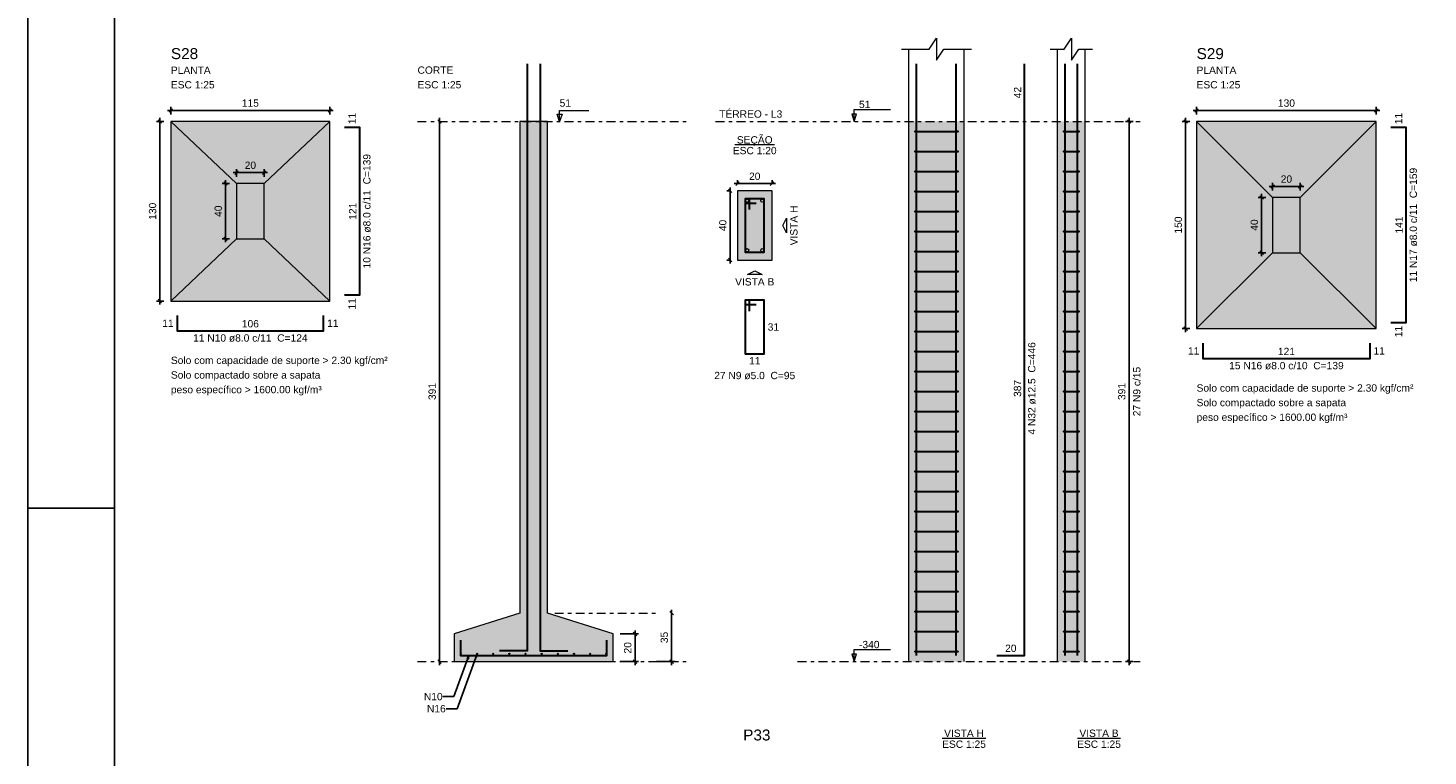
# Model space of a CAD drawing. Header units: millimetres. Extents: x 0 to 119, y 0 to 84.
# Tile 2 of 13: x 0 to 41, y 23 to 44. Entities that reach past the tile are written whole.
import ezdxf

# ---------------------------------------------------------------- set-up
doc = ezdxf.new("R2010")
doc.units = ezdxf.units.MM
doc.header["$MEASUREMENT"] = 0
doc.linetypes.add('DASHDOT', pattern=[2.54, 1.27, -0.635, 0, -0.635])
doc.linetypes.add('NULL', pattern=[0])
doc.layers.get('0').update_dxf_attribs({"lineweight": 18})
for name, color, linetype, lineweight in [('Descrição da armadura', 7, 'Continuous', 0), ('DT-Armadura', 2, 'Continuous', 30), ('DT-Barras na forma', 2, 'Continuous', 30), ('DT-Barras no corte', 5, 'Continuous', 5), ('DT-Barras rebatidas', 2, 'Continuous', 30), ('DT-Cotas', 9, 'Continuous', 5), ('DT-Estribos na forma', 2, 'Continuous', 30), ('DT-Forma', 5, 'Continuous', 5), ('DT-Hachura sapatas em corte', 43, 'Continuous', 5), ('DT-Hachura sapatas em planta', 43, 'Continuous', 5), ('DT-Hachura seção pilares', 254, 'Continuous', 5), ('DT-Hachura vista pilares', 254, 'Continuous', 5), ('DT-Pontilhado', 9, 'DASHDOT', 5), ('DT-Textos', 7, 'Continuous', 5), ('DT-Título', 3, 'Continuous', 20), ('Textos armaduras', 7, 'Continuous', 0)]:
    doc.layers.add(name, color=color, linetype=linetype, lineweight=lineweight)
doc.layers.add('SEDUC_MARF', color=1, linetype='Continuous')
doc.layers.add('SEDUC_MARGG', color=7, linetype='Continuous')
doc.styles.add('Arial', font='txt')
doc.dimstyles.get("Standard").update_dxf_attribs({"dimtxt": 0.18, "dimasz": 0.18, "dimexe": 0.18, "dimexo": 0.0625, "dimgap": 0.09, "dimtad": 0, "dimtih": 1, "dimtoh": 1, "dimdec": 4, "dimzin": 0, "dimdsep": 46, "dimtxsty": 'Standard', "dimcen": 0.09, "dimadec": 0, "dimazin": 0, "dimtfac": 1, "dimtdec": 4, "dimtofl": 0, "dimtmove": 0, "dimatfit": 3, "dimfxl": 1, "dimtolj": 1, "dimtzin": 0, "dimarcsym": 0})
doc.dimstyles.new('UM_20.000000', dxfattribs={"dimtxt": 0.18, "dimasz": 0.1, "dimexe": 0.1, "dimexo": 0.2, "dimgap": 0, "dimtad": 1, "dimtih": 1, "dimtoh": 1, "dimdec": 1, "dimlfac": 20, "dimzin": 0, "dimdsep": 46, "dimtxsty": 'Standard', "dimcen": 0.09, "dimdle": 0.1, "dimadec": 1, "dimazin": 2, "dimtfac": 1, "dimtdec": 4, "dimtofl": 0, "dimtmove": 0, "dimatfit": 3, "dimfxl": 1, "dimtolj": 1, "dimarcsym": 0})
doc.dimstyles.new('UM_25.000000', dxfattribs={"dimtxt": 0.18, "dimasz": 0.1, "dimexe": 0.1, "dimexo": 0.2, "dimgap": 0, "dimtad": 1, "dimtih": 1, "dimtoh": 1, "dimdec": 1, "dimlfac": 25, "dimzin": 0, "dimdsep": 46, "dimtxsty": 'Standard', "dimcen": 0.09, "dimdle": 0.1, "dimadec": 1, "dimazin": 2, "dimtfac": 1, "dimtdec": 4, "dimtofl": 0, "dimtmove": 0, "dimatfit": 3, "dimfxl": 1, "dimtolj": 1, "dimarcsym": 0})

# ---------------------------------------------------------------- blocks, each defined once
blk = doc.blocks.new('_Oblique')
at = {"color": 0, "linetype": 'ByBlock', "lineweight": -2}
blk.add_line((-0.5, -0.5), (0.5, 0.5), dxfattribs=at)
blk = doc.blocks.new('*D63')
at = {"layer": 'Defpoints', "color": 0}
for p in [(20.531167, 38.889021), (20.319367, 36.889021), (20.531167, 36.889021)]:
    blk.add_point(p, dxfattribs=at)
at = {"layer": 'DT-Cotas', "color": 0, "lineweight": -2}
for p, q in [((20.319367, 38.989021), (20.319367, 36.789021)), ((20.331167, 38.889021), (20.219367, 38.889021)), ((20.331167, 36.889021), (20.219367, 36.889021))]:
    blk.add_line(p, q, dxfattribs=at)
at = {"layer": 'DT-Cotas', "color": 0, "lineweight": -2, "xscale": 0.1, "yscale": 0.1, "zscale": 0.1}
for p, rotation in [((20.319367, 38.889021), 90), ((20.319367, 36.889021), 270)]:
    blk.add_blockref('_Oblique', p, dxfattribs=dict(at, rotation=rotation))
at = {"layer": 'DT-Cotas', "color": 7, "insert": (20.107567, 37.889021), "char_height": 0.2118, "attachment_point": 5, "rotation": 90, "style": 'Arial'}
blk.add_mtext('\\A1;40', dxfattribs=at)
blk = doc.blocks.new('*D64')
at = {"layer": 'Defpoints', "color": 0}
for p in [(21.531167, 39.100821), (20.531167, 38.889021), (21.531167, 38.889021)]:
    blk.add_point(p, dxfattribs=at)
at = {"layer": 'DT-Cotas', "color": 0, "lineweight": -2}
for p, q in [((20.431167, 39.100821), (21.631167, 39.100821)), ((20.531167, 39.089021), (20.531167, 39.200821)), ((21.531167, 39.089021), (21.531167, 39.200821))]:
    blk.add_line(p, q, dxfattribs=at)
at = {"layer": 'DT-Cotas', "color": 0, "lineweight": -2, "xscale": 0.1, "yscale": 0.1, "zscale": 0.1, "rotation": 180}
blk.add_blockref('_Oblique', (20.531167, 39.100821), dxfattribs=at)
at = {"layer": 'DT-Cotas', "color": 0, "lineweight": -2, "xscale": 0.1, "yscale": 0.1, "zscale": 0.1}
blk.add_blockref('_Oblique', (21.531167, 39.100821), dxfattribs=at)
at = {"layer": 'DT-Cotas', "color": 7, "insert": (21.031167, 39.312621), "char_height": 0.2118, "attachment_point": 5, "rotation": 0.0057296, "style": 'Arial'}
blk.add_mtext('\\A1;20', dxfattribs=at)
blk = doc.blocks.new('*D65')
at = {"layer": 'Defpoints', "color": 0}
for p in [(31.865178, 40.901121), (32.182878, 40.901121), (32.182878, 25.261121)]:
    blk.add_point(p, dxfattribs=at)
at = {"layer": 'DT-Cotas', "color": 0, "lineweight": -2}
for p, q in [((31.865178, 25.161121), (31.865178, 41.001121)), ((31.982878, 40.901121), (31.765178, 40.901121)), ((31.982878, 25.261121), (31.765178, 25.261121))]:
    blk.add_line(p, q, dxfattribs=at)
at = {"layer": 'DT-Cotas', "color": 0, "lineweight": -2, "xscale": 0.1, "yscale": 0.1, "zscale": 0.1}
for p, rotation in [((31.865178, 40.901121), 90), ((31.865178, 25.261121), 270)]:
    blk.add_blockref('_Oblique', p, dxfattribs=dict(at, rotation=rotation))
at = {"layer": 'DT-Cotas', "color": 7, "insert": (31.653378, 33.081121), "char_height": 0.2118, "attachment_point": 5, "rotation": 90, "style": 'Arial'}
blk.add_mtext('\\A1;391', dxfattribs=at)
blk = doc.blocks.new('*D66')
at = {"layer": 'Defpoints', "color": 0}
for p in [(4.1354, 40.901121), (3.8177, 35.701121), (4.1354, 35.701121)]:
    blk.add_point(p, dxfattribs=at)
at = {"layer": 'DT-Cotas', "color": 0, "lineweight": -2}
for p, q in [((3.8177, 41.001121), (3.8177, 35.601121)), ((3.9354, 40.901121), (3.7177, 40.901121)), ((3.9354, 35.701121), (3.7177, 35.701121))]:
    blk.add_line(p, q, dxfattribs=at)
at = {"layer": 'DT-Cotas', "color": 0, "lineweight": -2, "xscale": 0.1, "yscale": 0.1, "zscale": 0.1}
for p, rotation in [((3.8177, 40.901121), 90), ((3.8177, 35.701121), 270)]:
    blk.add_blockref('_Oblique', p, dxfattribs=dict(at, rotation=rotation))
at = {"layer": 'DT-Cotas', "color": 7, "insert": (3.6059, 38.301121), "char_height": 0.2118, "attachment_point": 5, "rotation": 90, "style": 'Arial'}
blk.add_mtext('\\A1;130', dxfattribs=at)
blk = doc.blocks.new('*D67')
at = {"layer": 'Defpoints', "color": 0}
for p in [(8.7354, 41.218821), (4.1354, 40.901121), (8.7354, 40.901121)]:
    blk.add_point(p, dxfattribs=at)
at = {"layer": 'DT-Cotas', "color": 0, "lineweight": -2}
for p, q in [((4.0354, 41.218821), (8.8354, 41.218821)), ((4.1354, 41.101121), (4.1354, 41.318821)), ((8.7354, 41.101121), (8.7354, 41.318821))]:
    blk.add_line(p, q, dxfattribs=at)
at = {"layer": 'DT-Cotas', "color": 0, "lineweight": -2, "xscale": 0.1, "yscale": 0.1, "zscale": 0.1, "rotation": 180}
blk.add_blockref('_Oblique', (4.1354, 41.218821), dxfattribs=at)
at = {"layer": 'DT-Cotas', "color": 0, "lineweight": -2, "xscale": 0.1, "yscale": 0.1, "zscale": 0.1}
blk.add_blockref('_Oblique', (8.7354, 41.218821), dxfattribs=at)
at = {"layer": 'DT-Cotas', "color": 7, "insert": (6.4354, 41.430621), "char_height": 0.2118, "attachment_point": 5, "rotation": 0.0057296, "style": 'Arial'}
blk.add_mtext('\\A1;115', dxfattribs=at)
blk = doc.blocks.new('*D68')
at = {"layer": 'Defpoints', "color": 0}
for p in [(6.0354, 39.101121), (5.7177, 37.501121), (6.0354, 37.501121)]:
    blk.add_point(p, dxfattribs=at)
at = {"layer": 'DT-Cotas', "color": 0, "lineweight": -2}
for p, q in [((5.8354, 39.101121), (5.6177, 39.101121)), ((5.7177, 39.201121), (5.7177, 37.401121)), ((5.8354, 37.501121), (5.6177, 37.501121))]:
    blk.add_line(p, q, dxfattribs=at)
at = {"layer": 'DT-Cotas', "color": 0, "lineweight": -2, "xscale": 0.1, "yscale": 0.1, "zscale": 0.1}
for p, rotation in [((5.7177, 39.101121), 90), ((5.7177, 37.501121), 270)]:
    blk.add_blockref('_Oblique', p, dxfattribs=dict(at, rotation=rotation))
at = {"layer": 'DT-Cotas', "color": 7, "insert": (5.5059, 38.301121), "char_height": 0.2118, "attachment_point": 5, "rotation": 90, "style": 'Arial'}
blk.add_mtext('\\A1;40', dxfattribs=at)
blk = doc.blocks.new('*D69')
at = {"layer": 'Defpoints', "color": 0}
for p in [(6.8354, 39.418821), (6.0354, 39.101121), (6.8354, 39.101121)]:
    blk.add_point(p, dxfattribs=at)
at = {"layer": 'DT-Cotas', "color": 0, "lineweight": -2}
for p, q in [((5.9354, 39.418821), (6.9354, 39.418821)), ((6.0354, 39.301121), (6.0354, 39.518821)), ((6.8354, 39.301121), (6.8354, 39.518821))]:
    blk.add_line(p, q, dxfattribs=at)
at = {"layer": 'DT-Cotas', "color": 0, "lineweight": -2, "xscale": 0.1, "yscale": 0.1, "zscale": 0.1, "rotation": 180}
blk.add_blockref('_Oblique', (6.0354, 39.418821), dxfattribs=at)
at = {"layer": 'DT-Cotas', "color": 0, "lineweight": -2, "xscale": 0.1, "yscale": 0.1, "zscale": 0.1}
blk.add_blockref('_Oblique', (6.8354, 39.418821), dxfattribs=at)
at = {"layer": 'DT-Cotas', "color": 7, "insert": (6.4354, 39.630621), "char_height": 0.2118, "attachment_point": 5, "rotation": 0.0057296, "style": 'Arial'}
blk.add_mtext('\\A1;20', dxfattribs=at)
blk = doc.blocks.new('*D70')
at = {"layer": 'Defpoints', "color": 0}
for p in [(11.90868, 40.901121), (11.90868, 25.261121), (11.90868, 25.261121)]:
    blk.add_point(p, dxfattribs=at)
at = {"layer": 'DT-Cotas', "color": 0, "lineweight": -2}
blk.add_line((11.90868, 41.001121), (11.90868, 25.161121), dxfattribs=at)
at = {"layer": 'DT-Cotas', "color": 0, "lineweight": -2, "xscale": 0.1, "yscale": 0.1, "zscale": 0.1}
for p, rotation in [((11.90868, 40.901121), 90), ((11.90868, 25.261121), 270)]:
    blk.add_blockref('_Oblique', p, dxfattribs=dict(at, rotation=rotation))
at = {"layer": 'DT-Cotas', "color": 7, "insert": (11.69688, 33.081121), "char_height": 0.2118, "attachment_point": 5, "rotation": 90, "style": 'Arial'}
blk.add_mtext('\\A1;391', dxfattribs=at)
blk = doc.blocks.new('*D71')
at = {"layer": 'Defpoints', "color": 0}
for p in [(16.93228, 26.061121), (16.93228, 25.261121), (17.56768, 25.261121)]:
    blk.add_point(p, dxfattribs=at)
at = {"layer": 'DT-Cotas', "color": 0, "lineweight": -2}
for p, q in [((17.13228, 26.061121), (17.66768, 26.061121)), ((17.56768, 26.161121), (17.56768, 25.161121)), ((17.13228, 25.261121), (17.66768, 25.261121))]:
    blk.add_line(p, q, dxfattribs=at)
at = {"layer": 'DT-Cotas', "color": 0, "lineweight": -2, "xscale": 0.1, "yscale": 0.1, "zscale": 0.1}
for p, rotation in [((17.56768, 26.061121), 90), ((17.56768, 25.261121), 270)]:
    blk.add_blockref('_Oblique', p, dxfattribs=dict(at, rotation=rotation))
at = {"layer": 'DT-Cotas', "color": 7, "insert": (17.35588, 25.661121), "char_height": 0.2118, "attachment_point": 5, "rotation": 90, "style": 'Arial'}
blk.add_mtext('\\A1;20', dxfattribs=at)
blk = doc.blocks.new('*D72')
at = {"layer": 'Defpoints', "color": 0}
for p in [(18.62668, 26.661121), (17.99128, 25.261121), (18.62668, 25.261121)]:
    blk.add_point(p, dxfattribs=at)
at = {"layer": 'DT-Cotas', "color": 0, "lineweight": -2}
for p, q in [((18.62668, 26.761121), (18.62668, 25.161121)), ((18.19128, 25.261121), (18.72668, 25.261121))]:
    blk.add_line(p, q, dxfattribs=at)
at = {"layer": 'DT-Cotas', "color": 0, "lineweight": -2, "xscale": 0.1, "yscale": 0.1, "zscale": 0.1}
for p, rotation in [((18.62668, 26.661121), 90.00000000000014), ((18.62668, 25.261121), 270.0000000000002)]:
    blk.add_blockref('_Oblique', p, dxfattribs=dict(at, rotation=rotation))
at = {"layer": 'DT-Cotas', "color": 7, "insert": (18.41488, 25.961121), "char_height": 0.2118, "attachment_point": 5, "rotation": 90, "style": 'Arial'}
blk.add_mtext('\\A1;35', dxfattribs=at)
blk = doc.blocks.new('*D76')
at = {"layer": 'Defpoints', "color": 0}
for p in [(33.818278, 40.901121), (33.500578, 34.901121), (33.818278, 34.901121)]:
    blk.add_point(p, dxfattribs=at)
at = {"layer": 'DT-Cotas', "color": 0, "lineweight": -2}
for p, q in [((33.500578, 41.001121), (33.500578, 34.801121)), ((33.618278, 40.901121), (33.400578, 40.901121)), ((33.618278, 34.901121), (33.400578, 34.901121))]:
    blk.add_line(p, q, dxfattribs=at)
at = {"layer": 'DT-Cotas', "color": 0, "lineweight": -2, "xscale": 0.1, "yscale": 0.1, "zscale": 0.1}
for p, rotation in [((33.500578, 40.901121), 90), ((33.500578, 34.901121), 270)]:
    blk.add_blockref('_Oblique', p, dxfattribs=dict(at, rotation=rotation))
at = {"layer": 'DT-Cotas', "color": 7, "insert": (33.288778, 37.901121), "char_height": 0.2118, "attachment_point": 5, "rotation": 90, "style": 'Arial'}
blk.add_mtext('\\A1;150', dxfattribs=at)
blk = doc.blocks.new('*D77')
at = {"layer": 'Defpoints', "color": 0}
for p in [(39.018278, 41.218821), (33.818278, 40.901121), (39.018278, 40.901121)]:
    blk.add_point(p, dxfattribs=at)
at = {"layer": 'DT-Cotas', "color": 0, "lineweight": -2}
for p, q in [((33.718278, 41.218821), (39.118278, 41.218821)), ((33.818278, 41.101121), (33.818278, 41.318821)), ((39.018278, 41.101121), (39.018278, 41.318821))]:
    blk.add_line(p, q, dxfattribs=at)
at = {"layer": 'DT-Cotas', "color": 0, "lineweight": -2, "xscale": 0.1, "yscale": 0.1, "zscale": 0.1, "rotation": 180}
blk.add_blockref('_Oblique', (33.818278, 41.218821), dxfattribs=at)
at = {"layer": 'DT-Cotas', "color": 0, "lineweight": -2, "xscale": 0.1, "yscale": 0.1, "zscale": 0.1}
blk.add_blockref('_Oblique', (39.018278, 41.218821), dxfattribs=at)
at = {"layer": 'DT-Cotas', "color": 7, "insert": (36.418278, 41.430621), "char_height": 0.2118, "attachment_point": 5, "rotation": 0.0057296, "style": 'Arial'}
blk.add_mtext('\\A1;130', dxfattribs=at)
blk = doc.blocks.new('*D78')
at = {"layer": 'Defpoints', "color": 0}
for p in [(36.018278, 38.701121), (35.700578, 37.101121), (36.018278, 37.101121)]:
    blk.add_point(p, dxfattribs=at)
at = {"layer": 'DT-Cotas', "color": 0, "lineweight": -2}
for p, q in [((35.818278, 38.701121), (35.600578, 38.701121)), ((35.700578, 38.801121), (35.700578, 37.001121)), ((35.818278, 37.101121), (35.600578, 37.101121))]:
    blk.add_line(p, q, dxfattribs=at)
at = {"layer": 'DT-Cotas', "color": 0, "lineweight": -2, "xscale": 0.1, "yscale": 0.1, "zscale": 0.1}
for p, rotation in [((35.700578, 38.701121), 90), ((35.700578, 37.101121), 270)]:
    blk.add_blockref('_Oblique', p, dxfattribs=dict(at, rotation=rotation))
at = {"layer": 'DT-Cotas', "color": 7, "insert": (35.488778, 37.901121), "char_height": 0.2118, "attachment_point": 5, "rotation": 90, "style": 'Arial'}
blk.add_mtext('\\A1;40', dxfattribs=at)
blk = doc.blocks.new('*D79')
at = {"layer": 'Defpoints', "color": 0}
for p in [(36.818278, 39.018821), (36.018278, 38.701121), (36.818278, 38.701121)]:
    blk.add_point(p, dxfattribs=at)
at = {"layer": 'DT-Cotas', "color": 0, "lineweight": -2}
for p, q in [((35.918278, 39.018821), (36.918278, 39.018821)), ((36.018278, 38.901121), (36.018278, 39.118821)), ((36.818278, 38.901121), (36.818278, 39.118821))]:
    blk.add_line(p, q, dxfattribs=at)
at = {"layer": 'DT-Cotas', "color": 0, "lineweight": -2, "xscale": 0.1, "yscale": 0.1, "zscale": 0.1, "rotation": 180}
blk.add_blockref('_Oblique', (36.018278, 39.018821), dxfattribs=at)
at = {"layer": 'DT-Cotas', "color": 0, "lineweight": -2, "xscale": 0.1, "yscale": 0.1, "zscale": 0.1}
blk.add_blockref('_Oblique', (36.818278, 39.018821), dxfattribs=at)
at = {"layer": 'DT-Cotas', "color": 7, "insert": (36.418278, 39.230621), "char_height": 0.2118, "attachment_point": 5, "rotation": 0.0057296, "style": 'Arial'}
blk.add_mtext('\\A1;20', dxfattribs=at)

msp = doc.modelspace()

# ---------------------------------------------------------------- hatches: boundary and pattern name
at = {"layer": 'DT-Hachura sapatas em corte', "linetype": 'Continuous'}
msp.add_hatch(color=43, dxfattribs=at).paths.add_polyline_path([(14.2323, 26.6611), (14.2323, 26.6611), (12.3323, 26.0611), (12.3323, 25.2611), (16.9323, 25.2611), (16.9323, 26.0611), (15.0323, 26.6611), (15.0323, 26.6611), (15.0323, 40.9011), (14.2323, 40.9011), (14.2323, 26.6611)])
at = {"layer": 'DT-Hachura sapatas em planta', "linetype": 'Continuous'}
for points in [[(4.1354, 35.7011), (8.7354, 35.7011), (8.7354, 40.9011), (4.1354, 40.9011), (4.1354, 35.7011)], [(33.8183, 34.9011), (39.0183, 34.9011), (39.0183, 40.9011), (33.8183, 40.9011), (33.8183, 34.9011)]]:
    msp.add_hatch(color=43, dxfattribs=at).paths.add_polyline_path(points)
at = {"layer": 'DT-Hachura seção pilares', "linetype": 'Continuous'}
msp.add_hatch(color=254, dxfattribs=at).paths.add_polyline_path([(20.5312, 36.889), (20.5312, 36.889), (21.5312, 36.889), (21.5312, 38.889), (20.5312, 38.889), (20.5312, 36.889)])
at = {"layer": 'DT-Hachura vista pilares', "linetype": 'Continuous'}
for points in [[(25.4882, 25.2611), (25.4882, 40.9011), (27.0882, 40.9011), (27.0882, 25.2611), (25.4882, 25.2611)], [(29.7944, 25.2611), (29.7944, 40.9011), (30.5944, 40.9011), (30.5944, 25.2611), (29.7944, 25.2611)]]:
    msp.add_hatch(color=254, dxfattribs=at).paths.add_polyline_path(points)

# ---------------------------------------------------------------- linework, layer by layer
at = {"layer": 'DT-Armadura'}
for points in [[(14.4423, 42.569), (14.4423, 25.5761), (13.6423, 25.5761)], [(14.8223, 42.569), (14.8223, 25.5761), (15.6223, 25.5761)], [(9.159, 35.8811), (9.599, 35.8811), (9.599, 40.7211), (9.159, 40.7211)], [(39.4419, 35.0811), (39.8819, 35.0811), (39.8819, 40.7211), (39.4419, 40.7211)], [(4.3154, 35.2775), (4.3154, 34.8375), (8.5554, 34.8375), (8.5554, 35.2775)], [(33.9983, 34.4775), (33.9983, 34.0375), (38.8383, 34.0375), (38.8383, 34.4775)], [(12.5123, 25.8811), (12.5123, 25.4411), (16.7523, 25.4411), (16.7523, 25.8811)]]:
    msp.add_lwpolyline(points, dxfattribs=at)
at = {"layer": 'DT-Barras na forma'}
for points in [[(25.7132, 25.4411), (25.7132, 40.9011), (25.7132, 42.569)], [(26.8632, 25.4411), (26.8632, 40.9011), (26.8632, 42.569)], [(30.0194, 25.4411), (30.0194, 40.9011), (30.0194, 42.569)], [(30.3694, 25.4411), (30.3694, 40.9011), (30.3694, 42.569)], [(20.8812, 38.3515), (20.8812, 38.664), (20.7562, 38.664), (20.7562, 37.114), (21.3062, 37.114), (21.3062, 38.664), (20.7562, 38.664), (20.7562, 38.539), (21.0687, 38.539)]]:
    msp.add_lwpolyline(points, dxfattribs=at)
at = {"layer": 'DT-Barras no corte'}
for centre, radius in [((20.8124, 38.6078), 0.0469), ((21.2499, 38.6078), 0.0469), ((20.8124, 37.1703), 0.0469), ((21.2499, 37.1703), 0.0469), ((12.5283, 25.4891), 0.016), ((12.9958, 25.4891), 0.016), ((13.4634, 25.4891), 0.016), ((13.9309, 25.4891), 0.016), ((14.3985, 25.4891), 0.016), ((14.8661, 25.4891), 0.016), ((15.3336, 25.4891), 0.016), ((15.8012, 25.4891), 0.016), ((16.2687, 25.4891), 0.016), ((16.7363, 25.4891), 0.016)]:
    msp.add_circle(centre, radius, dxfattribs=at)
at = {"layer": 'DT-Barras rebatidas'}
for points in [[(28.0413, 25.4411), (28.8413, 25.4411), (28.8413, 40.9011), (28.8413, 42.569)], [(20.8812, 35.4116), (20.8812, 35.7241), (20.7562, 35.7241), (20.7562, 34.1741), (21.3062, 34.1741), (21.3062, 35.7241), (20.7562, 35.7241), (20.7562, 35.5991), (21.0687, 35.5991)]]:
    msp.add_lwpolyline(points, dxfattribs=at)
at = {"layer": 'DT-Estribos na forma'}
for p, q in [((25.6782, 40.6115), (26.8982, 40.6115)), ((29.9844, 40.6115), (30.4044, 40.6115)), ((25.6782, 40.0322), (26.8982, 40.0322)), ((29.9844, 40.0322), (30.4044, 40.0322)), ((25.6782, 39.453), (26.8982, 39.453)), ((29.9844, 39.453), (30.4044, 39.453)), ((25.6782, 38.8737), (26.8982, 38.8737)), ((29.9844, 38.8737), (30.4044, 38.8737)), ((25.6782, 38.2945), (26.8982, 38.2945)), ((29.9844, 38.2945), (30.4044, 38.2945)), ((25.6782, 37.7152), (26.8982, 37.7152)), ((29.9844, 37.7152), (30.4044, 37.7152)), ((25.6782, 37.1359), (26.8982, 37.1359)), ((29.9844, 37.1359), (30.4044, 37.1359)), ((25.6782, 36.5567), (26.8982, 36.5567)), ((29.9844, 36.5567), (30.4044, 36.5567)), ((25.6782, 35.9774), (26.8982, 35.9774)), ((29.9844, 35.9774), (30.4044, 35.9774)), ((25.6782, 35.3982), (26.8982, 35.3982)), ((29.9844, 35.3982), (30.4044, 35.3982)), ((25.6782, 34.8189), (26.8982, 34.8189)), ((29.9844, 34.8189), (30.4044, 34.8189)), ((25.6782, 34.2396), (26.8982, 34.2396)), ((29.9844, 34.2396), (30.4044, 34.2396)), ((25.6782, 33.6604), (26.8982, 33.6604)), ((29.9844, 33.6604), (30.4044, 33.6604)), ((25.6782, 33.0811), (26.8982, 33.0811)), ((29.9844, 33.0811), (30.4044, 33.0811)), ((25.6782, 32.5019), (26.8982, 32.5019)), ((29.9844, 32.5019), (30.4044, 32.5019)), ((25.6782, 31.9226), (26.8982, 31.9226)), ((29.9844, 31.9226), (30.4044, 31.9226)), ((25.6782, 31.3433), (26.8982, 31.3433)), ((29.9844, 31.3433), (30.4044, 31.3433)), ((25.6782, 30.7641), (26.8982, 30.7641)), ((29.9844, 30.7641), (30.4044, 30.7641)), ((25.6782, 30.1848), (26.8982, 30.1848)), ((29.9844, 30.1848), (30.4044, 30.1848)), ((25.6782, 29.6056), (26.8982, 29.6056)), ((29.9844, 29.6056), (30.4044, 29.6056)), ((25.6782, 29.0263), (26.8982, 29.0263)), ((29.9844, 29.0263), (30.4044, 29.0263)), ((25.6782, 28.447), (26.8982, 28.447)), ((29.9844, 28.447), (30.4044, 28.447)), ((25.6782, 27.8678), (26.8982, 27.8678)), ((29.9844, 27.8678), (30.4044, 27.8678)), ((25.6782, 27.2885), (26.8982, 27.2885)), ((29.9844, 27.2885), (30.4044, 27.2885)), ((25.6782, 26.7093), (26.8982, 26.7093)), ((29.9844, 26.7093), (30.4044, 26.7093)), ((25.6782, 26.13), (26.8982, 26.13)), ((29.9844, 26.13), (30.4044, 26.13)), ((25.6782, 25.5508), (26.8982, 25.5508)), ((29.9844, 25.5508), (30.4044, 25.5508))]:
    msp.add_line(p, q, dxfattribs=at)
for centre in [(25.6782, 40.6115), (26.8982, 40.6115), (29.9844, 40.6115), (30.4044, 40.6115), (25.6782, 40.0322), (26.8982, 40.0322), (29.9844, 40.0322), (30.4044, 40.0322), (25.6782, 39.453), (26.8982, 39.453), (29.9844, 39.453), (30.4044, 39.453), (25.6782, 38.8737), (26.8982, 38.8737), (29.9844, 38.8737), (30.4044, 38.8737), (25.6782, 38.2945), (26.8982, 38.2945), (29.9844, 38.2945), (30.4044, 38.2945), (25.6782, 37.7152), (26.8982, 37.7152), (29.9844, 37.7152), (30.4044, 37.7152), (25.6782, 37.1359), (26.8982, 37.1359), (29.9844, 37.1359), (30.4044, 37.1359), (25.6782, 36.5567), (26.8982, 36.5567), (29.9844, 36.5567), (30.4044, 36.5567), (25.6782, 35.9774), (26.8982, 35.9774), (29.9844, 35.9774), (30.4044, 35.9774), (25.6782, 35.3982), (26.8982, 35.3982), (29.9844, 35.3982), (30.4044, 35.3982), (25.6782, 34.8189), (26.8982, 34.8189), (29.9844, 34.8189), (30.4044, 34.8189), (25.6782, 34.2396), (26.8982, 34.2396), (29.9844, 34.2396), (30.4044, 34.2396), (25.6782, 33.6604), (26.8982, 33.6604), (29.9844, 33.6604), (30.4044, 33.6604), (25.6782, 33.0811), (26.8982, 33.0811), (29.9844, 33.0811), (30.4044, 33.0811), (25.6782, 32.5019), (26.8982, 32.5019), (29.9844, 32.5019), (30.4044, 32.5019), (25.6782, 31.9226), (26.8982, 31.9226), (29.9844, 31.9226), (30.4044, 31.9226), (25.6782, 31.3433), (26.8982, 31.3433), (29.9844, 31.3433), (30.4044, 31.3433), (25.6782, 30.7641), (26.8982, 30.7641), (29.9844, 30.7641), (30.4044, 30.7641), (25.6782, 30.1848), (26.8982, 30.1848), (29.9844, 30.1848), (30.4044, 30.1848), (25.6782, 29.6056), (26.8982, 29.6056), (29.9844, 29.6056), (30.4044, 29.6056), (25.6782, 29.0263), (26.8982, 29.0263), (29.9844, 29.0263), (30.4044, 29.0263), (25.6782, 28.447), (26.8982, 28.447), (29.9844, 28.447), (30.4044, 28.447), (25.6782, 27.8678), (26.8982, 27.8678), (29.9844, 27.8678), (30.4044, 27.8678), (25.6782, 27.2885), (26.8982, 27.2885), (29.9844, 27.2885), (30.4044, 27.2885), (25.6782, 26.7093), (26.8982, 26.7093), (29.9844, 26.7093), (30.4044, 26.7093), (25.6782, 26.13), (26.8982, 26.13), (29.9844, 26.13), (30.4044, 26.13), (25.6782, 25.5508), (26.8982, 25.5508), (29.9844, 25.5508), (30.4044, 25.5508)]:
    msp.add_circle(centre, 0.01, dxfattribs=at)
at = {"layer": 'DT-Forma'}
for p, q in [((25.4882, 40.9011), (25.4882, 42.9926)), ((27.0882, 40.9011), (27.0882, 42.9926)), ((29.7944, 40.9011), (29.7944, 42.9926)), ((30.5944, 40.9011), (30.5944, 42.9926)), ((4.1354, 40.9011), (6.0354, 39.1011)), ((8.7354, 40.9011), (6.8354, 39.1011)), ((25.4882, 25.2611), (25.4882, 40.9011)), ((27.0882, 25.2611), (27.0882, 40.9011)), ((29.7944, 25.2611), (29.7944, 40.9011)), ((30.5944, 25.2611), (30.5944, 40.9011)), ((33.8183, 40.9011), (36.0183, 38.7011)), ((39.0183, 40.9011), (36.8183, 38.7011)), ((4.1354, 35.7011), (6.0354, 37.5011)), ((4.1354, 35.7011), (6.0354, 37.5011)), ((8.7354, 35.7011), (6.8354, 37.5011)), ((33.8183, 34.9011), (36.0183, 37.1011)), ((33.8183, 34.9011), (36.0183, 37.1011)), ((39.0183, 34.9011), (36.8183, 37.1011))]:
    msp.add_line(p, q, dxfattribs=at)
for points in [[(25.2764, 42.9926), (26.0764, 42.9926), (26.2882, 43.3103), (26.2882, 42.6749), (26.5, 42.9926), (27.3, 42.9926)], [(29.5826, 42.9926), (29.9826, 42.9926), (30.1944, 43.3103), (30.1944, 42.6749), (30.4062, 42.9926), (30.8062, 42.9926)]]:
    msp.add_lwpolyline(points, dxfattribs=at)
for points in [[(4.1354, 35.7011), (8.7354, 35.7011), (8.7354, 40.9011), (4.1354, 40.9011), (4.1354, 35.7011)], [(14.2323, 26.6611), (14.2323, 26.6611), (12.3323, 26.0611), (12.3323, 25.2611), (16.9323, 25.2611), (16.9323, 26.0611), (15.0323, 26.6611), (15.0323, 26.6611), (15.0323, 40.9011), (14.2323, 40.9011), (14.2323, 26.6611)], [(33.8183, 34.9011), (39.0183, 34.9011), (39.0183, 40.9011), (33.8183, 40.9011), (33.8183, 34.9011)], [(6.0354, 37.5011), (6.8354, 37.5011), (6.8354, 39.1011), (6.0354, 39.1011), (6.0354, 37.5011)], [(20.5312, 36.889), (21.5312, 36.889), (21.5312, 38.889), (20.5312, 38.889), (20.5312, 36.889)], [(36.0183, 37.1011), (36.8183, 37.1011), (36.8183, 38.7011), (36.0183, 38.7011), (36.0183, 37.1011)]]:
    msp.add_lwpolyline(points, close=True, dxfattribs=at)
at = {"layer": 'DT-Pontilhado', "ltscale": 0.2}
for p, q in [((11.2733, 40.9011), (19.0503, 40.9011)), ((19.8975, 40.9011), (32.1829, 40.9011)), ((15.2441, 26.6611), (18.2031, 26.6611)), ((11.2733, 25.2611), (19.0503, 25.2611)), ((22.2725, 25.2611), (32.1829, 25.2611))]:
    msp.add_line(p, q, dxfattribs=at)
at = {"layer": 'DT-Textos'}
for p, q in [((20.459, 40.234), (21.6034, 40.234)), ((26.4583, 23.0474), (27.718, 23.0474)), ((30.3727, 23.0474), (31.6161, 23.0474))]:
    msp.add_line(p, q, dxfattribs=at)
for points in [[(15.4559, 41.1129), (15.3853, 40.9011), (15.3147, 41.1129), (15.4559, 41.1129)], [(21.9548, 37.889), (21.9548, 37.6772), (21.8489, 37.889), (21.9548, 38.1008), (21.9548, 37.889)], [(21.0312, 36.4654), (20.8194, 36.4654), (21.0312, 36.5713), (21.243, 36.4654), (21.0312, 36.4654)]]:
    msp.add_lwpolyline(points, close=True, dxfattribs=at)
for points in [[(15.3853, 40.9011), (15.3853, 41.2188), (16.2325, 41.2188)], [(23.9087, 40.9011), (23.9722, 41.1129), (23.8451, 41.1129), (23.9087, 40.9011), (23.9087, 41.2511), (24.9587, 41.2511)], [(23.9087, 25.2611), (23.9722, 25.4729), (23.8451, 25.4729), (23.9087, 25.2611), (23.9087, 25.6111), (24.9587, 25.6111)]]:
    msp.add_lwpolyline(points, dxfattribs=at)
at = {"layer": 'SEDUC_MARF'}
msp.add_line((0, 29.7), (2.5, 29.7), dxfattribs=at)
msp.add_lwpolyline([(118.9, 84.1), (0, 84.1), (0, 0), (118.9, 0)], close=True, dxfattribs=at)
at = {"layer": 'SEDUC_MARGG'}
msp.add_lwpolyline([(2.5, 1), (117.9, 1), (117.9, 83.1), (2.5, 83.1), (2.5, 1)], dxfattribs=at)

# ---------------------------------------------------------------- texts
at = {"layer": 'Descrição da armadura', "linetype": 'NULL', "char_height": 0.2118, "attachment_point": 8, "rotation": 90.00021, "line_spacing_factor": 0.9, "style": 'Arial'}
for s, insert, width in [('10 N16 ø8.0 c/11  C=139', (9.9171, 38.3013), 6.496963), ('11 N17 ø8.0 c/11  C=159', (40.2, 37.9013), 6.496963), ('4 N32 ø12.5  C=446', (29.1591, 33.1713), 5.239541), ('27 N9 c/15', (32.1969, 33.0811), 2.845127)]:
    msp.add_mtext(s, dxfattribs=dict(at, insert=insert, width=width))
at = {"layer": 'Descrição da armadura', "linetype": 'NULL', "char_height": 0.2118, "line_spacing_factor": 0.9, "style": 'Arial'}
for s, insert, width, attachment_point in [('11 N10 ø8.0 c/11  C=124', (6.435, 34.5202), 6.496963, 8), ('27 N9 ø5.0  C=95', (21.031, 33.4332), 4.594404, 8), ('15 N16 ø8.0 c/10  C=139', (36.4179, 33.7202), 6.496963, 8), ('N10', (11.9997, 24.247), 1.103994, 6), ('N16', (12.0886, 23.8969), 1.103994, 6)]:
    msp.add_mtext(s, dxfattribs=dict(at, insert=insert, width=width, attachment_point=attachment_point))
at = {"layer": 'DT-Textos', "linetype": 'NULL', "char_height": 0.2118, "line_spacing_factor": 0.798, "style": 'Arial'}
for s, insert, width, attachment_point in [('PLANTA', (4.135, 42.2782), 2.256279, 7), ('CORTE', (11.273, 42.2782), 2.03, 7), ('PLANTA', (33.8179, 42.2782), 2.256279, 7), ('ESC 1:25', (4.135, 41.8542), 2.482559, 7), ('ESC 1:25', (11.273, 41.8542), 2.482559, 7), ('ESC 1:25', (33.8179, 41.8542), 2.482559, 7), ('51', (15.385, 41.3252), 0.645137, 7), ('TÉRREO - L3', (20.003, 41.0072), 3.577422, 7), ('51', (24.049, 41.2862), 0.645137, 7), ('SEÇÃO', (21.031, 40.1963), 2.030566, 8), ('ESC 1:20', (21.031, 39.9482), 2.482559, 8), ('VISTA B', (21.031, 36.1482), 2.223994, 8), ('Solo com capacidade de suporte > 2.30 kgf/cm²', (4.135, 33.8143), 12.299795, 7), ('Solo compactado sobre a sapata', (4.135, 33.3913), 8.479951, 7), ('peso específico > 1600.00 kgf/m³', (4.135, 32.9673), 8.560098, 7), ('Solo com capacidade de suporte > 2.30 kgf/cm²', (33.8179, 33.0143), 12.299795, 7), ('Solo compactado sobre a sapata', (33.8179, 32.5913), 8.479951, 7), ('peso específico > 1600.00 kgf/m³', (33.8179, 32.1673), 8.560098, 7), ('-340', (24.049, 25.6462), 1.16085, 7), ('VISTA H', (27.088, 23.0789), 2.255996, 8), ('VISTA B', (30.994, 23.0789), 2.223994, 8), ('ESC 1:25', (27.088, 22.7619), 2.482559, 8), ('ESC 1:25', (30.994, 22.7619), 2.482559, 8)]:
    msp.add_mtext(s, dxfattribs=dict(at, insert=insert, width=width, attachment_point=attachment_point))
at = {"layer": 'DT-Textos', "linetype": 'NULL', "insert": (22.2721, 37.8893), "char_height": 0.2118, "width": 2.255996, "attachment_point": 8, "rotation": 90.00021, "line_spacing_factor": 0.798, "style": 'Arial'}
msp.add_mtext('VISTA H', dxfattribs=at)
at = {"layer": 'DT-Título', "linetype": 'NULL', "char_height": 0.3177, "width": 1.565781, "attachment_point": 7, "line_spacing_factor": 0.798, "style": 'Arial'}
for s, insert in [('S28', (4.135, 42.7011)), ('S29', (33.8179, 42.7011)), ('P33', (20.697, 22.9728))]:
    msp.add_mtext(s, dxfattribs=dict(at, insert=insert))
at = {"layer": 'Textos armaduras', "linetype": 'NULL', "char_height": 0.2118, "rotation": 90.00021, "line_spacing_factor": 0.9, "style": 'Arial'}
for s, insert, width, attachment_point in [('42', (28.744, 41.7351), 1.045137, 8), ('11', (9.4849, 40.8211), 1.045137, 7), ('11', (39.7678, 40.8211), 1.045137, 7), ('121', (9.5017, 38.3011), 1.367705, 8), ('141', (39.7846, 37.9011), 1.367705, 8), ('11', (9.2731, 35.7811), 1.045137, 3), ('11', (39.556, 34.9811), 1.045137, 3), ('387', (28.744, 33.1711), 1.367705, 8)]:
    msp.add_mtext(s, dxfattribs=dict(at, insert=insert, width=width, attachment_point=attachment_point))
at = {"layer": 'Textos armaduras', "linetype": 'NULL', "char_height": 0.2118, "line_spacing_factor": 0.9, "style": 'Arial'}
for s, insert, width, attachment_point in [('11', (4.2154, 34.9516), 1.045137, 9), ('106', (6.4354, 34.9348), 1.367705, 8), ('11', (8.6554, 35.1634), 1.045137, 1), ('31', (21.4062, 35.055), 1.045137, 1), ('11', (21.0312, 34.0768), 1.045137, 2), ('11', (33.8983, 34.1516), 1.045137, 9), ('121', (36.4183, 34.1348), 1.367705, 8), ('11', (38.9383, 34.3634), 1.045137, 1), ('20', (28.4413, 25.5384), 1.045137, 8)]:
    msp.add_mtext(s, dxfattribs=dict(at, insert=insert, width=width, attachment_point=attachment_point))

# ---------------------------------------------------------------- dimensions: what is measured, and where the dimension line sits
at = {"layer": 'DT-Cotas'}
for base, p1, p2, dimstyle, override, picture, middle in [((8.7354, 41.2188), (4.1354, 40.9011), (8.7354, 40.9011), 'UM_25.000000', {"dimtxt": 0.2118, "dimasz": 0.1, "dimexe": 0.1, "dimexo": 0.2, "dimtad": 1, "dimtih": 0, "dimtoh": 0, "dimdec": 1, "dimlfac": 25, "dimzin": 8, "dimtxsty": 'Arial', "dimblk": 'Oblique', "dimblk1": 'Oblique', "dimblk2": 'Oblique', "dimsah": 1, "dimdle": 0.1, "dimse1": 0, "dimse2": 0, "dimclrt": 7, "dimadec": 1, "dimazin": 3, "dimtmove": 2, "dimldrblk": 'Oblique'}, '*D67', (6.4354, 41.4306)), ((39.0183, 41.2188), (33.8183, 40.9011), (39.0183, 40.9011), 'UM_25.000000', {"dimtxt": 0.2118, "dimasz": 0.1, "dimexe": 0.1, "dimexo": 0.2, "dimtad": 1, "dimtih": 0, "dimtoh": 0, "dimdec": 1, "dimlfac": 25, "dimzin": 8, "dimtxsty": 'Arial', "dimblk": 'Oblique', "dimblk1": 'Oblique', "dimblk2": 'Oblique', "dimsah": 1, "dimdle": 0.1, "dimse1": 0, "dimse2": 0, "dimclrt": 7, "dimadec": 1, "dimazin": 3, "dimtmove": 2, "dimldrblk": 'Oblique'}, '*D77', (36.4183, 41.4306)), ((6.8354, 39.4188), (6.0354, 39.1011), (6.8354, 39.1011), 'UM_25.000000', {"dimtxt": 0.2118, "dimasz": 0.1, "dimexe": 0.1, "dimexo": 0.2, "dimtad": 1, "dimtih": 0, "dimtoh": 0, "dimdec": 1, "dimlfac": 25, "dimzin": 8, "dimtxsty": 'Arial', "dimblk": 'Oblique', "dimblk1": 'Oblique', "dimblk2": 'Oblique', "dimsah": 1, "dimdle": 0.1, "dimse1": 0, "dimse2": 0, "dimclrt": 7, "dimadec": 1, "dimazin": 3, "dimtmove": 2, "dimldrblk": 'Oblique'}, '*D69', (6.4354, 39.6306)), ((21.5312, 39.1008), (20.5312, 38.889), (21.5312, 38.889), 'UM_20.000000', {"dimtxt": 0.2118, "dimasz": 0.1, "dimexe": 0.1, "dimexo": 0.2, "dimtad": 1, "dimtih": 0, "dimtoh": 0, "dimdec": 1, "dimlfac": 20, "dimzin": 8, "dimtxsty": 'Arial', "dimblk": 'Oblique', "dimblk1": 'Oblique', "dimblk2": 'Oblique', "dimsah": 1, "dimdle": 0.1, "dimse1": 0, "dimse2": 0, "dimclrt": 7, "dimadec": 1, "dimazin": 3, "dimtmove": 2, "dimldrblk": 'Oblique'}, '*D64', (21.0312, 39.3126)), ((36.8183, 39.0188), (36.0183, 38.7011), (36.8183, 38.7011), 'UM_25.000000', {"dimtxt": 0.2118, "dimasz": 0.1, "dimexe": 0.1, "dimexo": 0.2, "dimtad": 1, "dimtih": 0, "dimtoh": 0, "dimdec": 1, "dimlfac": 25, "dimzin": 8, "dimtxsty": 'Arial', "dimblk": 'Oblique', "dimblk1": 'Oblique', "dimblk2": 'Oblique', "dimsah": 1, "dimdle": 0.1, "dimse1": 0, "dimse2": 0, "dimclrt": 7, "dimadec": 1, "dimazin": 3, "dimtmove": 2, "dimldrblk": 'Oblique'}, '*D79', (36.4183, 39.2306))]:
    dim = msp.add_linear_dim(base=base, p1=p1, p2=p2, dimstyle=dimstyle, override=override, dxfattribs=at)
    dim.commit()
    dim.dimension.update_dxf_attribs({"geometry": picture, "text_midpoint": middle, "dimtype": 160, "text_rotation": 0.00573})
for base, p1, p2, dimstyle, override, picture, middle in [((3.8177, 35.7011), (4.1354, 40.9011), (4.1354, 35.7011), 'UM_25.000000', {"dimtxt": 0.2118, "dimasz": 0.1, "dimexe": 0.1, "dimexo": 0.2, "dimtad": 1, "dimtih": 0, "dimtoh": 0, "dimdec": 1, "dimlfac": 25, "dimzin": 8, "dimtxsty": 'Arial', "dimblk": 'Oblique', "dimblk1": 'Oblique', "dimblk2": 'Oblique', "dimsah": 1, "dimdle": 0.1, "dimse1": 0, "dimse2": 0, "dimclrt": 7, "dimadec": 1, "dimazin": 3, "dimtmove": 2, "dimldrblk": 'Oblique'}, '*D66', (3.6059, 38.3011)), ((11.9087, 25.2611), (11.9087, 40.9011), (11.9087, 25.2611), 'UM_25.000000', {"dimtxt": 0.2118, "dimasz": 0.1, "dimexe": 0.1, "dimexo": 0.2, "dimtad": 1, "dimtih": 0, "dimtoh": 0, "dimdec": 1, "dimlfac": 25, "dimzin": 8, "dimtxsty": 'Arial', "dimblk": 'Oblique', "dimblk1": 'Oblique', "dimblk2": 'Oblique', "dimsah": 1, "dimdle": 0.1, "dimse1": 1, "dimse2": 1, "dimclrt": 7, "dimadec": 1, "dimazin": 3, "dimtmove": 2, "dimldrblk": 'Oblique'}, '*D70', (11.6969, 33.0811)), ((31.8652, 40.9011), (32.1829, 25.2611), (32.1829, 40.9011), 'UM_25.000000', {"dimtxt": 0.2118, "dimasz": 0.1, "dimexe": 0.1, "dimexo": 0.2, "dimtad": 1, "dimtih": 0, "dimtoh": 0, "dimdec": 1, "dimlfac": 25, "dimzin": 8, "dimtxsty": 'Arial', "dimblk": 'Oblique', "dimblk1": 'Oblique', "dimblk2": 'Oblique', "dimsah": 1, "dimdle": 0.1, "dimse1": 0, "dimse2": 0, "dimclrt": 7, "dimadec": 1, "dimazin": 3, "dimtmove": 2, "dimldrblk": 'Oblique'}, '*D65', (31.6534, 33.0811)), ((33.5006, 34.9011), (33.8183, 40.9011), (33.8183, 34.9011), 'UM_25.000000', {"dimtxt": 0.2118, "dimasz": 0.1, "dimexe": 0.1, "dimexo": 0.2, "dimtad": 1, "dimtih": 0, "dimtoh": 0, "dimdec": 1, "dimlfac": 25, "dimzin": 8, "dimtxsty": 'Arial', "dimblk": 'Oblique', "dimblk1": 'Oblique', "dimblk2": 'Oblique', "dimsah": 1, "dimdle": 0.1, "dimse1": 0, "dimse2": 0, "dimclrt": 7, "dimadec": 1, "dimazin": 3, "dimtmove": 2, "dimldrblk": 'Oblique'}, '*D76', (33.2888, 37.9011)), ((5.7177, 37.5011), (6.0354, 39.1011), (6.0354, 37.5011), 'UM_25.000000', {"dimtxt": 0.2118, "dimasz": 0.1, "dimexe": 0.1, "dimexo": 0.2, "dimtad": 1, "dimtih": 0, "dimtoh": 0, "dimdec": 1, "dimlfac": 25, "dimzin": 8, "dimtxsty": 'Arial', "dimblk": 'Oblique', "dimblk1": 'Oblique', "dimblk2": 'Oblique', "dimsah": 1, "dimdle": 0.1, "dimse1": 0, "dimse2": 0, "dimclrt": 7, "dimadec": 1, "dimazin": 3, "dimtmove": 2, "dimldrblk": 'Oblique'}, '*D68', (5.5059, 38.3011)), ((20.3194, 36.889), (20.5312, 38.889), (20.5312, 36.889), 'UM_20.000000', {"dimtxt": 0.2118, "dimasz": 0.1, "dimexe": 0.1, "dimexo": 0.2, "dimtad": 1, "dimtih": 0, "dimtoh": 0, "dimdec": 1, "dimlfac": 20, "dimzin": 8, "dimtxsty": 'Arial', "dimblk": 'Oblique', "dimblk1": 'Oblique', "dimblk2": 'Oblique', "dimsah": 1, "dimdle": 0.1, "dimse1": 0, "dimse2": 0, "dimclrt": 7, "dimadec": 1, "dimazin": 3, "dimtmove": 2, "dimldrblk": 'Oblique'}, '*D63', (20.1076, 37.889)), ((35.7006, 37.1011), (36.0183, 38.7011), (36.0183, 37.1011), 'UM_25.000000', {"dimtxt": 0.2118, "dimasz": 0.1, "dimexe": 0.1, "dimexo": 0.2, "dimtad": 1, "dimtih": 0, "dimtoh": 0, "dimdec": 1, "dimlfac": 25, "dimzin": 8, "dimtxsty": 'Arial', "dimblk": 'Oblique', "dimblk1": 'Oblique', "dimblk2": 'Oblique', "dimsah": 1, "dimdle": 0.1, "dimse1": 0, "dimse2": 0, "dimclrt": 7, "dimadec": 1, "dimazin": 3, "dimtmove": 2, "dimldrblk": 'Oblique'}, '*D78', (35.4888, 37.9011)), ((18.6267, 25.2611), (18.6267, 26.6611), (17.9913, 25.2611), 'UM_25.000000', {"dimtxt": 0.2118, "dimasz": 0.1, "dimexe": 0.1, "dimexo": 0.2, "dimtad": 1, "dimtih": 0, "dimtoh": 0, "dimdec": 1, "dimlfac": 25, "dimzin": 8, "dimtxsty": 'Arial', "dimblk": 'Oblique', "dimblk1": 'Oblique', "dimblk2": 'Oblique', "dimsah": 1, "dimdle": 0.1, "dimse1": 1, "dimse2": 0, "dimclrt": 7, "dimadec": 1, "dimazin": 3, "dimtmove": 2, "dimldrblk": 'Oblique'}, '*D72', (18.4149, 25.9611)), ((17.5677, 25.2611), (16.9323, 26.0611), (16.9323, 25.2611), 'UM_25.000000', {"dimtxt": 0.2118, "dimasz": 0.1, "dimexe": 0.1, "dimexo": 0.2, "dimtad": 1, "dimtih": 0, "dimtoh": 0, "dimdec": 1, "dimlfac": 25, "dimzin": 8, "dimtxsty": 'Arial', "dimblk": 'Oblique', "dimblk1": 'Oblique', "dimblk2": 'Oblique', "dimsah": 1, "dimdle": 0.1, "dimse1": 0, "dimse2": 0, "dimclrt": 7, "dimadec": 1, "dimazin": 3, "dimtmove": 2, "dimldrblk": 'Oblique'}, '*D71', (17.3559, 25.6611))]:
    dim = msp.add_linear_dim(base=base, p1=p1, p2=p2, angle=90, dimstyle=dimstyle, override=override, dxfattribs=at)
    dim.commit()
    dim.dimension.update_dxf_attribs({"geometry": picture, "text_midpoint": middle, "dimtype": 160, "text_rotation": 90})

# ---------------------------------------------------------------- leaders
for points in [[(12.7621, 25.4411), (12.3274, 24.247), (12.0097, 24.247)], [(12.9958, 25.4891), (12.4163, 23.8969), (12.0986, 23.8969)]]:
    msp.add_leader(points, dimstyle='Standard', override={"dimasz": 0.1, "dimldrblk": 'Closed'}, dxfattribs=at)

doc.saveas('drawing.dxf')
